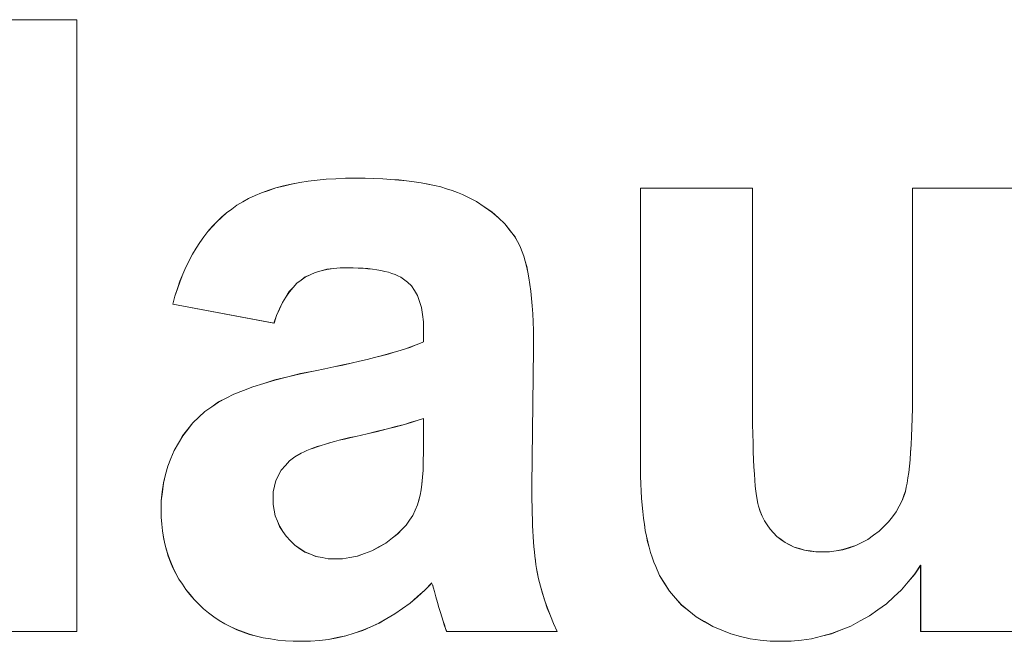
# Model space of a CAD drawing. Extents: x 229 to 926, y 37 to 878.
# Tile 98 of 194: x 322.99 to 327.02, y 819.52 to 822.06. Entities that reach past the tile are written whole.
import ezdxf

# ---------------------------------------------------------------- set-up
doc = ezdxf.new("R2010")
doc.units = 0
doc.layers.get('0').update_dxf_attribs({"lineweight": 13})
doc.layers.add('Beschriftung', color=7, linetype='Continuous', lineweight=25)
doc.layers.add('Beschriftung-A03ENJ5NI0', color=7, linetype='Continuous', lineweight=25)

# ---------------------------------------------------------------- blocks, each defined once
blk = doc.blocks.new('Referenz-A03ENJ5LI0', base_point=(255.7277, 65.704))
at = {"layer": 'Beschriftung', "color": 0, "lineweight": -2}
for p, q in [((322.7712, 822.0615), (323.2285, 822.0615)), ((323.2285, 822.0615), (323.2285, 819.5615)), ((324.1052, 821.39), (324.1397, 821.3959)), ((324.1397, 821.3959), (324.1739, 821.4018)), ((324.1739, 821.4018), (324.2109, 821.4058)), ((324.2109, 821.4058), (324.2477, 821.4097)), ((324.2477, 821.4097), (324.2873, 821.4116)), ((324.2873, 821.4116), (324.3267, 821.4136)), ((324.3267, 821.4136), (324.3688, 821.4136)), ((324.3688, 821.4136), (324.4071, 821.4136)), ((324.4071, 821.4136), (324.4429, 821.4124)), ((324.4429, 821.4124), (324.4787, 821.4113)), ((324.4787, 821.4113), (324.512, 821.4089)), ((324.512, 821.4089), (324.5452, 821.4065)), ((324.5452, 821.4065), (324.5762, 821.4029)), ((324.5762, 821.4029), (324.6071, 821.3994)), ((324.6071, 821.3994), (324.6356, 821.3947)), ((324.6356, 821.3947), (324.664, 821.3899)), ((323.9571, 821.3427), (323.9836, 821.3545)), ((323.9836, 821.3545), (324.0127, 821.3643)), ((324.0127, 821.3643), (324.0418, 821.3742)), ((324.0418, 821.3742), (324.0736, 821.3821)), ((324.0736, 821.3821), (324.1052, 821.39)), ((324.664, 821.3899), (324.69, 821.384)), ((324.69, 821.384), (324.7161, 821.3781)), ((324.7161, 821.3781), (324.7397, 821.3709)), ((324.7397, 821.3709), (324.7633, 821.3639)), ((324.7633, 821.3639), (324.7844, 821.3555)), ((324.7844, 821.3555), (324.8056, 821.3473)), ((325.5333, 820.2275), (325.5333, 821.3736)), ((325.5333, 821.3736), (325.9906, 821.3736)), ((325.9906, 821.3736), (325.9906, 820.5418)), ((326.6457, 820.6101), (326.6457, 821.3736)), ((326.6457, 821.3736), (327.103, 821.3736)), ((323.8827, 821.3034), (323.9066, 821.3171)), ((323.9066, 821.3171), (323.9306, 821.3309)), ((323.9306, 821.3309), (323.9571, 821.3427)), ((324.8056, 821.3473), (324.8242, 821.3377)), ((324.8242, 821.3377), (324.8617, 821.3187)), ((324.8617, 821.3187), (324.8935, 821.2972)), ((323.84, 821.2718), (323.8613, 821.2876)), ((323.8613, 821.2876), (323.8827, 821.3034)), ((324.8935, 821.2972), (324.9254, 821.2757)), ((324.9254, 821.2757), (324.9518, 821.2516)), ((323.7822, 821.216), (323.8004, 821.236)), ((323.8004, 821.236), (323.8202, 821.2539)), ((323.8202, 821.2539), (323.84, 821.2718)), ((324.9518, 821.2516), (324.9781, 821.2275)), ((323.7474, 821.1739), (323.7641, 821.1959)), ((323.7641, 821.1959), (323.7822, 821.216)), ((324.9781, 821.2275), (324.9989, 821.2008)), ((324.9989, 821.2008), (325.0197, 821.1742)), ((323.7157, 821.1274), (323.7307, 821.1516)), ((323.7307, 821.1516), (323.7474, 821.1739)), ((325.0197, 821.1742), (325.0349, 821.145)), ((323.7007, 821.1032), (323.7157, 821.1274)), ((325.0349, 821.145), (325.0426, 821.1304)), ((325.0426, 821.1304), (325.0492, 821.1128)), ((325.0492, 821.1128), (325.0559, 821.0951)), ((323.6737, 821.0503), (323.6872, 821.0768)), ((323.6872, 821.0768), (323.7007, 821.1032)), ((325.0559, 821.0951), (325.0617, 821.0744)), ((325.0617, 821.0744), (325.0673, 821.0537)), ((323.6618, 821.0218), (323.6737, 821.0503)), ((324.2267, 821.0352), (324.2029, 821.0289)), ((324.2504, 821.0415), (324.2267, 821.0352)), ((324.2775, 821.0446), (324.2504, 821.0415)), ((324.3048, 821.0478), (324.2775, 821.0446)), ((324.3352, 821.0478), (324.3048, 821.0478)), ((324.3577, 821.0478), (324.3352, 821.0478)), ((324.3786, 821.0468), (324.3577, 821.0478)), ((324.3994, 821.046), (324.3786, 821.0468)), ((324.4182, 821.0441), (324.3994, 821.046)), ((324.4373, 821.0422), (324.4182, 821.0441)), ((324.4544, 821.0395), (324.4373, 821.0422)), ((324.4716, 821.0367), (324.4544, 821.0395)), ((324.4869, 821.0331), (324.4716, 821.0367)), ((324.5023, 821.0294), (324.4869, 821.0331)), ((325.0673, 821.0537), (325.0722, 821.0299)), ((323.6396, 820.9625), (323.6499, 820.9933)), ((323.6499, 820.9933), (323.6618, 821.0218)), ((324.1449, 820.9975), (324.1278, 820.9848)), ((324.162, 821.0101), (324.1449, 820.9975)), ((324.1825, 821.0195), (324.162, 821.0101)), ((324.2029, 821.0289), (324.1825, 821.0195)), ((324.5158, 821.0248), (324.5023, 821.0294)), ((324.5294, 821.0202), (324.5158, 821.0248)), ((324.5411, 821.0147), (324.5294, 821.0202)), ((324.5528, 821.0092), (324.5411, 821.0147)), ((324.5808, 820.989), (324.5528, 821.0092)), ((325.0722, 821.0299), (325.0769, 821.0062)), ((325.0769, 821.0062), (325.0806, 820.9793)), ((323.6293, 820.9319), (323.6396, 820.9625)), ((324.0969, 820.9502), (324.0831, 820.9282)), ((324.1124, 820.9676), (324.0969, 820.9502)), ((324.1278, 820.9848), (324.1124, 820.9676)), ((324.5971, 820.9744), (324.5808, 820.989)), ((324.6093, 820.9547), (324.5971, 820.9744)), ((324.6215, 820.9351), (324.6093, 820.9547)), ((325.0806, 820.9793), (325.0845, 820.9525)), ((325.0845, 820.9525), (325.0873, 820.9227)), ((323.6206, 820.8991), (323.6293, 820.9319)), ((324.0831, 820.9282), (324.0693, 820.9062)), ((324.6297, 820.9105), (324.6215, 820.9351)), ((324.6377, 820.886), (324.6297, 820.9105)), ((325.0873, 820.9227), (325.0902, 820.8928)), ((324.0343, 820.821), (323.6206, 820.8991)), ((324.057, 820.8794), (324.0449, 820.8525)), ((324.0693, 820.9062), (324.057, 820.8794)), ((324.6418, 820.8564), (324.6377, 820.886)), ((325.0902, 820.8928), (325.0921, 820.8599)), ((324.0449, 820.8525), (324.0343, 820.821)), ((324.6459, 820.8269), (324.6418, 820.8564)), ((325.0921, 820.8599), (325.0941, 820.8271)), ((324.6459, 820.7924), (324.6459, 820.8269)), ((324.6459, 820.7448), (324.6459, 820.7924)), ((325.0941, 820.8271), (325.095, 820.791)), ((325.095, 820.791), (325.096, 820.7551)), ((325.096, 820.7551), (325.096, 820.7161)), ((324.5257, 820.7027), (324.5503, 820.7099)), ((324.5503, 820.7099), (324.5718, 820.717)), ((324.5718, 820.717), (324.5934, 820.7241)), ((324.5934, 820.7241), (324.612, 820.731)), ((324.612, 820.731), (324.6305, 820.7379)), ((324.6305, 820.7379), (324.6459, 820.7448)), ((325.096, 820.7161), (325.0886, 820.1567)), ((324.3839, 820.6657), (324.4147, 820.6732)), ((324.4147, 820.6732), (324.4455, 820.6807)), ((324.4455, 820.6807), (324.4732, 820.688)), ((324.4732, 820.688), (324.5009, 820.6954)), ((324.5009, 820.6954), (324.5257, 820.7027)), ((324.2022, 820.6271), (324.2423, 820.635)), ((324.2423, 820.635), (324.2793, 820.6427)), ((324.2793, 820.6427), (324.3162, 820.6505)), ((324.3162, 820.6505), (324.3501, 820.6581)), ((324.3501, 820.6581), (324.3839, 820.6657)), ((323.9928, 820.5752), (324.0382, 820.5892)), ((324.0382, 820.5892), (324.0906, 820.6021)), ((324.0906, 820.6021), (324.1429, 820.6151)), ((324.1429, 820.6151), (324.2022, 820.6271)), ((326.6457, 820.5615), (326.6457, 820.6101)), ((323.909, 820.5463), (323.9474, 820.5613)), ((323.9474, 820.5613), (323.9928, 820.5752)), ((326.6452, 820.5174), (326.6457, 820.5615)), ((323.8076, 820.4993), (323.8391, 820.5153)), ((323.8391, 820.5153), (323.8705, 820.5313)), ((323.8705, 820.5313), (323.909, 820.5463)), ((325.9906, 820.5418), (325.9906, 820.4941)), ((326.6447, 820.4734), (326.6452, 820.5174)), ((323.7516, 820.4603), (323.7796, 820.4798)), ((323.7796, 820.4798), (323.8076, 820.4993)), ((325.9906, 820.4941), (325.991, 820.451)), ((326.6436, 820.4337), (326.6447, 820.4734)), ((323.7027, 820.4142), (323.7272, 820.4372)), ((323.7272, 820.4372), (323.7516, 820.4603)), ((324.6459, 820.4323), (324.624, 820.4246)), ((324.6459, 820.3366), (324.6459, 820.4323)), ((325.991, 820.451), (325.9914, 820.4079)), ((326.6425, 820.3942), (326.6436, 820.4337)), ((323.6607, 820.3611), (323.6817, 820.3877)), ((323.6817, 820.3877), (323.7027, 820.4142)), ((324.4979, 820.3894), (324.4569, 820.3795)), ((324.5327, 820.3986), (324.4979, 820.3894)), ((324.5674, 820.4077), (324.5327, 820.3986)), ((324.5956, 820.4162), (324.5674, 820.4077)), ((324.624, 820.4246), (324.5956, 820.4162)), ((325.9914, 820.4079), (325.9922, 820.3694)), ((326.641, 820.3592), (326.6425, 820.3942)), ((323.6432, 820.3311), (323.6607, 820.3611)), ((324.3229, 820.3482), (324.3012, 820.343)), ((324.3446, 820.3535), (324.3229, 820.3482)), ((324.3684, 820.3589), (324.3446, 820.3535)), ((324.4158, 820.3695), (324.3684, 820.3589)), ((324.4569, 820.3795), (324.4158, 820.3695)), ((325.9922, 820.3694), (325.993, 820.331)), ((326.6393, 820.3241), (326.641, 820.3592)), ((323.6258, 820.3009), (323.6432, 820.3311)), ((324.1823, 820.3062), (324.1688, 820.301)), ((324.1958, 820.3114), (324.1823, 820.3062)), ((324.2112, 820.3167), (324.1958, 820.3114)), ((324.2268, 820.3218), (324.2112, 820.3167)), ((324.2443, 820.3272), (324.2268, 820.3218)), ((324.2619, 820.3324), (324.2443, 820.3272)), ((324.2816, 820.3376), (324.2619, 820.3324)), ((324.3012, 820.343), (324.2816, 820.3376)), ((324.6459, 820.2936), (324.6459, 820.3366)), ((325.993, 820.331), (325.9942, 820.297)), ((326.6372, 820.2937), (326.6393, 820.3241)), ((323.5996, 820.2367), (323.6127, 820.2688)), ((323.6127, 820.2688), (323.6258, 820.3009)), ((324.1199, 820.2752), (324.0976, 820.2586)), ((324.146, 820.2907), (324.1199, 820.2752)), ((324.1574, 820.2958), (324.146, 820.2907)), ((324.1688, 820.301), (324.1574, 820.2958)), ((324.6447, 820.2574), (324.6459, 820.2936)), ((325.9942, 820.297), (325.9953, 820.2632)), ((326.6351, 820.2631), (326.6372, 820.2937)), ((323.5908, 820.2025), (323.5996, 820.2367)), ((324.081, 820.2396), (324.0642, 820.2208)), ((324.0976, 820.2586), (324.081, 820.2396)), ((324.6437, 820.2213), (324.6447, 820.2574)), ((325.5333, 820.1955), (325.5333, 820.2275)), ((325.9953, 820.2632), (325.9969, 820.234)), ((325.9969, 820.234), (325.9985, 820.2047)), ((326.6297, 820.2111), (326.6324, 820.2371)), ((326.6324, 820.2371), (326.6351, 820.2631)), ((323.5821, 820.1682), (323.5908, 820.2025)), ((324.0531, 820.1997), (324.0418, 820.1786)), ((324.0642, 820.2208), (324.0531, 820.1997)), ((324.6392, 820.1629), (324.6414, 820.192)), ((324.6414, 820.192), (324.6437, 820.2213)), ((325.5343, 820.1653), (325.5333, 820.1955)), ((325.9985, 820.2047), (326.0004, 820.1801)), ((326.6234, 820.1681), (326.6265, 820.1896)), ((326.6265, 820.1896), (326.6297, 820.2111)), ((323.5777, 820.1319), (323.5821, 820.1682)), ((324.0363, 820.1552), (324.0307, 820.1319)), ((324.0418, 820.1786), (324.0363, 820.1552)), ((324.6359, 820.1405), (324.6392, 820.1629)), ((325.0886, 820.1567), (325.0886, 820.1269)), ((325.5352, 820.135), (325.5343, 820.1653)), ((326.0004, 820.1801), (326.0024, 820.1555)), ((326.0024, 820.1555), (326.0047, 820.1355)), ((326.616, 820.1342), (326.6197, 820.1511)), ((326.6197, 820.1511), (326.6234, 820.1681)), ((323.5733, 820.0956), (323.5777, 820.1319)), ((324.0307, 820.1319), (324.0307, 820.1063)), ((324.0307, 820.1063), (324.0307, 820.081)), ((324.6281, 820.1029), (324.6325, 820.1182)), ((324.6325, 820.1182), (324.6359, 820.1405)), ((325.0886, 820.1269), (325.089, 820.099)), ((325.5372, 820.1065), (325.5352, 820.135)), ((325.5391, 820.078), (325.5372, 820.1065)), ((326.0047, 820.1355), (326.0071, 820.1155)), ((326.0071, 820.1155), (326.0098, 820.1001)), ((326.6032, 820.0968), (326.6117, 820.1217)), ((326.6117, 820.1217), (326.616, 820.1342)), ((323.5733, 820.0572), (323.5733, 820.0956)), ((324.0307, 820.081), (324.0352, 820.0576)), ((324.6115, 820.0577), (324.6215, 820.0794)), ((324.6215, 820.0794), (324.6281, 820.1029)), ((325.089, 820.099), (325.0894, 820.0711)), ((325.0894, 820.0711), (325.0901, 820.0451)), ((325.542, 820.0513), (325.5391, 820.078)), ((326.0098, 820.1001), (326.0127, 820.0848)), ((326.0127, 820.0848), (326.0158, 820.0739)), ((326.0158, 820.0739), (326.0221, 820.0525)), ((326.5788, 820.0509), (326.591, 820.0739)), ((326.591, 820.0739), (326.6032, 820.0968)), ((323.5733, 820.0282), (323.5733, 820.0572)), ((323.5758, 820.0005), (323.5733, 820.0282)), ((324.0352, 820.0576), (324.0396, 820.0341)), ((324.0396, 820.0341), (324.0485, 820.0124)), ((324.5878, 820.0162), (324.6014, 820.036)), ((324.6014, 820.036), (324.6115, 820.0577)), ((325.0901, 820.0451), (325.0907, 820.0193)), ((325.5448, 820.0244), (325.542, 820.0513)), ((325.5487, 819.9994), (325.5448, 820.0244)), ((326.0221, 820.0525), (326.0309, 820.0332)), ((326.0309, 820.0332), (326.0398, 820.0139)), ((326.5472, 820.0092), (326.563, 820.0301)), ((326.563, 820.0301), (326.5788, 820.0509)), ((323.5781, 819.9727), (323.5758, 820.0005)), ((324.0485, 820.0124), (324.0575, 819.9906)), ((324.0575, 819.9906), (324.0709, 819.9705)), ((324.5571, 819.9784), (324.5742, 819.9964)), ((324.5742, 819.9964), (324.5878, 820.0162)), ((325.0907, 820.0193), (325.0918, 819.9953)), ((325.0918, 819.9953), (325.0927, 819.9713)), ((325.5526, 819.9744), (325.5487, 819.9994)), ((326.0398, 820.0139), (326.0513, 819.9969)), ((326.0513, 819.9969), (326.0626, 819.9798)), ((326.5083, 819.9715), (326.5278, 819.9904)), ((326.5278, 819.9904), (326.5472, 820.0092)), ((323.5829, 819.9462), (323.5781, 819.9727)), ((323.5877, 819.9196), (323.5829, 819.9462)), ((324.0709, 819.9705), (324.0842, 819.9505)), ((324.0842, 819.9505), (324.1021, 819.9322)), ((324.4913, 819.9228), (324.5192, 819.9441)), ((324.5192, 819.9441), (324.5399, 819.9604)), ((324.5399, 819.9604), (324.5571, 819.9784)), ((325.0927, 819.9713), (325.0941, 819.9492)), ((325.0941, 819.9492), (325.0955, 819.9272)), ((325.5575, 819.951), (325.5526, 819.9744)), ((325.5622, 819.9278), (325.5575, 819.951)), ((326.0626, 819.9798), (326.0767, 819.9649)), ((326.0767, 819.9649), (326.0908, 819.9502)), ((326.0908, 819.9502), (326.1074, 819.9376)), ((326.4621, 819.9378), (326.4853, 819.9547)), ((326.4853, 819.9547), (326.5083, 819.9715)), ((323.5949, 819.8944), (323.5877, 819.9196)), ((324.1021, 819.9322), (324.1199, 819.9138)), ((324.1199, 819.9138), (324.1403, 819.9)), ((324.4339, 819.8907), (324.4626, 819.9068)), ((324.4626, 819.9068), (324.4913, 819.9228)), ((325.0955, 819.9272), (325.0972, 819.9073)), ((325.0972, 819.9073), (325.0989, 819.8872)), ((325.568, 819.9062), (325.5622, 819.9278)), ((325.5738, 819.8846), (325.568, 819.9062)), ((326.1074, 819.9376), (326.124, 819.9251)), ((326.124, 819.9251), (326.1428, 819.9156)), ((326.1428, 819.9156), (326.1616, 819.9062)), ((326.1616, 819.9062), (326.1828, 819.8999)), ((326.3606, 819.8958), (326.3867, 819.9041)), ((326.3867, 819.9041), (326.4129, 819.9126)), ((326.4129, 819.9126), (326.4375, 819.9252)), ((326.4375, 819.9252), (326.4621, 819.9378)), ((323.6021, 819.8692), (323.5949, 819.8944)), ((323.6117, 819.8452), (323.6021, 819.8692)), ((324.1403, 819.9), (324.1605, 819.8863)), ((324.1605, 819.8863), (324.1832, 819.8771)), ((324.1832, 819.8771), (324.206, 819.8679)), ((324.206, 819.8679), (324.2311, 819.8634)), ((324.2311, 819.8634), (324.2564, 819.8587)), ((324.3147, 819.8587), (324.3449, 819.864)), ((324.3449, 819.864), (324.375, 819.8694)), ((324.375, 819.8694), (324.4044, 819.88)), ((324.4044, 819.88), (324.4339, 819.8907)), ((325.0989, 819.8872), (325.1009, 819.869)), ((325.1009, 819.869), (325.103, 819.8509)), ((325.5805, 819.8647), (325.5738, 819.8846)), ((325.5873, 819.8449), (325.5805, 819.8647)), ((326.1828, 819.8999), (326.2039, 819.8936)), ((326.2039, 819.8936), (326.2271, 819.8905)), ((326.2271, 819.8905), (326.2505, 819.8874)), ((326.2505, 819.8874), (326.276, 819.8874)), ((326.276, 819.8874), (326.3052, 819.8874)), ((326.3052, 819.8874), (326.3329, 819.8915)), ((326.3329, 819.8915), (326.3606, 819.8958)), ((323.6213, 819.8213), (323.6117, 819.8452)), ((324.2564, 819.8587), (324.2839, 819.8587)), ((324.2839, 819.8587), (324.3147, 819.8587)), ((325.103, 819.8509), (325.1054, 819.8349)), ((325.1054, 819.8349), (325.1077, 819.8187)), ((325.595, 819.8267), (325.5873, 819.8449)), ((325.6104, 819.7905), (325.595, 819.8267)), ((326.6784, 819.8326), (326.6549, 819.7964)), ((326.6784, 819.5615), (326.6784, 819.8326)), ((323.6333, 819.7985), (323.6213, 819.8213)), ((323.6453, 819.7758), (323.6333, 819.7985)), ((325.1077, 819.8187), (325.1105, 819.8045)), ((325.1105, 819.8045), (325.1159, 819.7761)), ((325.6306, 819.7583), (325.6104, 819.7905)), ((326.6549, 819.7964), (326.6276, 819.7641)), ((323.6597, 819.7543), (323.6453, 819.7758)), ((323.674, 819.7328), (323.6597, 819.7543)), ((324.6802, 819.7596), (324.651, 819.7299)), ((324.6867, 819.7387), (324.6827, 819.7528)), ((325.1159, 819.7761), (325.1237, 819.7469)), ((325.1237, 819.7469), (325.1317, 819.7174)), ((325.6509, 819.7261), (325.6306, 819.7583)), ((326.6276, 819.7641), (326.6004, 819.7317)), ((323.6908, 819.7125), (323.674, 819.7328)), ((323.7075, 819.6923), (323.6908, 819.7125)), ((324.6207, 819.7038), (324.5906, 819.6778)), ((324.651, 819.7299), (324.6207, 819.7038)), ((324.6908, 819.7246), (324.6867, 819.7387)), ((324.6964, 819.7033), (324.6908, 819.7246)), ((324.7029, 819.6798), (324.6964, 819.7033)), ((325.1317, 819.7174), (325.1419, 819.687)), ((325.6759, 819.698), (325.6509, 819.7261)), ((326.5694, 819.7031), (326.5384, 819.6746)), ((326.6004, 819.7317), (326.5694, 819.7031)), ((323.7267, 819.6733), (323.7075, 819.6923)), ((323.7459, 819.6544), (323.7267, 819.6733)), ((324.5906, 819.6778), (324.5593, 819.6554)), ((324.7089, 819.6591), (324.7029, 819.6798)), ((325.1419, 819.687), (325.152, 819.6566)), ((325.7008, 819.6698), (325.6759, 819.698)), ((325.7306, 819.6457), (325.7008, 819.6698)), ((326.5384, 819.6746), (326.5037, 819.65)), ((323.7669, 819.6378), (323.7459, 819.6544)), ((323.7877, 819.6211), (323.7669, 819.6378)), ((324.528, 819.6331), (324.4958, 819.6145)), ((324.5593, 819.6554), (324.528, 819.6331)), ((324.7149, 819.6386), (324.7089, 819.6591)), ((324.7204, 819.6209), (324.7149, 819.6386)), ((325.152, 819.6566), (325.1646, 819.6252)), ((325.1646, 819.6252), (325.1772, 819.5939)), ((325.7603, 819.6217), (325.7306, 819.6457)), ((325.7948, 819.6016), (325.7603, 819.6217)), ((326.4691, 819.6253), (326.4307, 819.6046)), ((326.5037, 819.65), (326.4691, 819.6253)), ((323.8105, 819.6068), (323.7877, 819.6211)), ((323.8332, 819.5926), (323.8105, 819.6068)), ((323.8576, 819.5808), (323.8332, 819.5926)), ((324.4636, 819.5959), (324.4303, 819.581)), ((324.4958, 819.6145), (324.4636, 819.5959)), ((324.7259, 819.6031), (324.7204, 819.6209)), ((324.7308, 819.5883), (324.7259, 819.6031)), ((324.7358, 819.5734), (324.7308, 819.5883)), ((325.1772, 819.5939), (325.1922, 819.5615)), ((325.8293, 819.5816), (325.7948, 819.6016)), ((325.8661, 819.5665), (325.8293, 819.5816)), ((326.3924, 819.5838), (326.3529, 819.5682)), ((326.4307, 819.6046), (326.3924, 819.5838)), ((323.2285, 819.5615), (322.7712, 819.5615)), ((323.882, 819.5689), (323.8576, 819.5808)), ((323.9083, 819.5594), (323.882, 819.5689)), ((323.9345, 819.5499), (323.9083, 819.5594)), ((323.9625, 819.5428), (323.9345, 819.5499)), ((323.9905, 819.5357), (323.9625, 819.5428)), ((324.3282, 819.5438), (324.2927, 819.5363)), ((324.3626, 819.555), (324.3282, 819.5438)), ((324.3971, 819.5662), (324.3626, 819.555)), ((324.4303, 819.581), (324.3971, 819.5662)), ((324.7403, 819.5615), (324.7358, 819.5734)), ((325.1922, 819.5615), (324.7403, 819.5615)), ((325.9028, 819.5515), (325.8661, 819.5665)), ((325.9417, 819.5415), (325.9028, 819.5515)), ((325.9807, 819.5315), (325.9417, 819.5415)), ((326.273, 819.5423), (326.2324, 819.5319)), ((326.3134, 819.5526), (326.273, 819.5423)), ((326.3529, 819.5682), (326.3134, 819.5526)), ((327.103, 819.5615), (326.6784, 819.5615)), ((324.0202, 819.531), (323.9905, 819.5357)), ((324.0499, 819.5262), (324.0202, 819.531)), ((324.0814, 819.5238), (324.0499, 819.5262)), ((324.113, 819.5215), (324.0814, 819.5238)), ((324.1463, 819.5215), (324.113, 819.5215)), ((324.184, 819.5215), (324.1463, 819.5215)), ((324.2207, 819.5252), (324.184, 819.5215)), ((324.2572, 819.529), (324.2207, 819.5252)), ((324.2927, 819.5363), (324.2572, 819.529)), ((326.0219, 819.5265), (325.9807, 819.5315)), ((326.0633, 819.5215), (326.0219, 819.5265)), ((326.1067, 819.5215), (326.0633, 819.5215)), ((326.1493, 819.5215), (326.1067, 819.5215)), ((326.1909, 819.5266), (326.1493, 819.5215)), ((326.2324, 819.5319), (326.1909, 819.5266))]:
    blk.add_line(p, q, dxfattribs=at)
blk = doc.blocks.new('Referenz-A03ENJ62I0', base_point=(255.7277, 65.7055))
at = {"layer": 'Beschriftung-A03ENJ5NI0', "color": 0, "lineweight": -2}
for p, q in [((322.7713, 822.0613), (323.2287, 822.0613)), ((323.2287, 822.0613), (323.2287, 819.5613)), ((324.1054, 821.3898), (324.1398, 821.3957)), ((324.1398, 821.3957), (324.174, 821.4016)), ((324.174, 821.4016), (324.211, 821.4056)), ((324.211, 821.4056), (324.2478, 821.4095)), ((324.2478, 821.4095), (324.2874, 821.4114)), ((324.2874, 821.4114), (324.3268, 821.4134)), ((324.3268, 821.4134), (324.3689, 821.4134)), ((324.3689, 821.4134), (324.4072, 821.4134)), ((324.4072, 821.4134), (324.443, 821.4122)), ((324.443, 821.4122), (324.4788, 821.4111)), ((324.4788, 821.4111), (324.5121, 821.4087)), ((324.5121, 821.4087), (324.5454, 821.4063)), ((324.5454, 821.4063), (324.5763, 821.4027)), ((324.5763, 821.4027), (324.6072, 821.3992)), ((324.6072, 821.3992), (324.6357, 821.3945)), ((324.6357, 821.3945), (324.6642, 821.3896)), ((323.9572, 821.3425), (323.9837, 821.3543)), ((323.9837, 821.3543), (324.0129, 821.3641)), ((324.0129, 821.3641), (324.042, 821.374)), ((324.042, 821.374), (324.0737, 821.3819)), ((324.0737, 821.3819), (324.1054, 821.3898)), ((324.6642, 821.3896), (324.6902, 821.3838)), ((324.6902, 821.3838), (324.7162, 821.3779)), ((324.7162, 821.3779), (324.7398, 821.3707)), ((324.7398, 821.3707), (324.7635, 821.3636)), ((324.7635, 821.3636), (324.7846, 821.3553)), ((324.7846, 821.3553), (324.8058, 821.347)), ((325.5334, 820.2273), (325.5334, 821.3734)), ((325.5334, 821.3734), (325.9908, 821.3734)), ((325.9908, 821.3734), (325.9908, 820.5416)), ((326.6458, 820.6099), (326.6458, 821.3734)), ((326.6458, 821.3734), (327.1032, 821.3734)), ((323.8828, 821.3032), (323.9067, 821.3169)), ((323.9067, 821.3169), (323.9307, 821.3307)), ((323.9307, 821.3307), (323.9572, 821.3425)), ((324.8058, 821.347), (324.8244, 821.3375)), ((324.8244, 821.3375), (324.8618, 821.3185)), ((324.8618, 821.3185), (324.8936, 821.297)), ((323.8401, 821.2716), (323.8614, 821.2874)), ((323.8614, 821.2874), (323.8828, 821.3032)), ((324.8936, 821.297), (324.9256, 821.2755)), ((324.9256, 821.2755), (324.9519, 821.2513)), ((323.7824, 821.2158), (323.8006, 821.2358)), ((323.8006, 821.2358), (323.8203, 821.2537)), ((323.8203, 821.2537), (323.8401, 821.2716)), ((324.9519, 821.2513), (324.9782, 821.2273)), ((323.7475, 821.1736), (323.7642, 821.1957)), ((323.7642, 821.1957), (323.7824, 821.2158)), ((324.9782, 821.2273), (324.999, 821.2006)), ((324.999, 821.2006), (325.0198, 821.174)), ((323.7309, 821.1514), (323.7475, 821.1736)), ((325.0198, 821.174), (325.0351, 821.1448)), ((323.7008, 821.103), (323.7159, 821.1272)), ((323.7159, 821.1272), (323.7309, 821.1514)), ((325.0351, 821.1448), (325.0427, 821.1302)), ((325.0427, 821.1302), (325.0493, 821.1126)), ((325.0493, 821.1126), (325.056, 821.0949)), ((323.6739, 821.0501), (323.6874, 821.0766)), ((323.6874, 821.0766), (323.7008, 821.103)), ((325.056, 821.0949), (325.0618, 821.0742)), ((325.0618, 821.0742), (325.0675, 821.0535)), ((323.662, 821.0216), (323.6739, 821.0501)), ((324.2268, 821.035), (324.203, 821.0287)), ((324.2505, 821.0413), (324.2268, 821.035)), ((324.2777, 821.0444), (324.2505, 821.0413)), ((324.3049, 821.0475), (324.2777, 821.0444)), ((324.3354, 821.0475), (324.3049, 821.0475)), ((324.3579, 821.0475), (324.3354, 821.0475)), ((324.3787, 821.0466), (324.3579, 821.0475)), ((324.3995, 821.0458), (324.3787, 821.0466)), ((324.4184, 821.0439), (324.3995, 821.0458)), ((324.4374, 821.042), (324.4184, 821.0439)), ((324.4546, 821.0392), (324.4374, 821.042)), ((324.4717, 821.0365), (324.4546, 821.0392)), ((324.487, 821.0329), (324.4717, 821.0365)), ((324.5024, 821.0292), (324.487, 821.0329)), ((325.0675, 821.0535), (325.0723, 821.0297)), ((323.6397, 820.9623), (323.6501, 820.9931)), ((323.6501, 820.9931), (323.662, 821.0216)), ((324.145, 820.9973), (324.128, 820.9846)), ((324.1621, 821.0099), (324.145, 820.9973)), ((324.1826, 821.0193), (324.1621, 821.0099)), ((324.203, 821.0287), (324.1826, 821.0193)), ((324.5159, 821.0246), (324.5024, 821.0292)), ((324.5295, 821.02), (324.5159, 821.0246)), ((324.5412, 821.0145), (324.5295, 821.02)), ((324.553, 821.009), (324.5412, 821.0145)), ((324.5809, 820.9888), (324.553, 821.009)), ((325.0723, 821.0297), (325.077, 821.006)), ((325.077, 821.006), (325.0808, 820.9791)), ((323.6294, 820.9317), (323.6397, 820.9623)), ((324.1125, 820.9673), (324.0971, 820.95)), ((324.128, 820.9846), (324.1125, 820.9673)), ((324.5972, 820.9742), (324.5809, 820.9888)), ((324.6095, 820.9545), (324.5972, 820.9742)), ((324.6216, 820.9349), (324.6095, 820.9545)), ((325.0808, 820.9791), (325.0846, 820.9523)), ((325.0846, 820.9523), (325.0874, 820.9225)), ((323.6207, 820.8989), (323.6294, 820.9317)), ((324.0832, 820.928), (324.0694, 820.9059)), ((324.0971, 820.95), (324.0832, 820.928)), ((324.6298, 820.9103), (324.6216, 820.9349)), ((324.6379, 820.8858), (324.6298, 820.9103)), ((325.0874, 820.9225), (325.0904, 820.8926)), ((324.0345, 820.8208), (323.6207, 820.8989)), ((324.0572, 820.8792), (324.045, 820.8523)), ((324.0694, 820.9059), (324.0572, 820.8792)), ((324.6419, 820.8562), (324.6379, 820.8858)), ((325.0904, 820.8926), (325.0923, 820.8597)), ((324.045, 820.8523), (324.0345, 820.8208)), ((324.646, 820.8267), (324.6419, 820.8562)), ((325.0923, 820.8597), (325.0942, 820.8268)), ((324.646, 820.7922), (324.646, 820.8267)), ((324.646, 820.7446), (324.646, 820.7922)), ((325.0942, 820.8268), (325.0951, 820.7908)), ((325.0951, 820.7908), (325.0961, 820.7549)), ((325.0961, 820.7549), (325.0961, 820.7159)), ((324.5258, 820.7025), (324.5504, 820.7097)), ((324.5504, 820.7097), (324.5719, 820.7168)), ((324.5719, 820.7168), (324.5935, 820.7239)), ((324.5935, 820.7239), (324.6121, 820.7308)), ((324.6121, 820.7308), (324.6306, 820.7377)), ((324.6306, 820.7377), (324.646, 820.7446)), ((325.0961, 820.7159), (325.0888, 820.1565)), ((324.384, 820.6655), (324.4148, 820.673)), ((324.4148, 820.673), (324.4457, 820.6805)), ((324.4457, 820.6805), (324.4734, 820.6878)), ((324.4734, 820.6878), (324.5011, 820.6952)), ((324.5011, 820.6952), (324.5258, 820.7025)), ((324.2024, 820.6269), (324.2425, 820.6348)), ((324.2425, 820.6348), (324.2794, 820.6425)), ((324.2794, 820.6425), (324.3163, 820.6503)), ((324.3163, 820.6503), (324.3502, 820.6579)), ((324.3502, 820.6579), (324.384, 820.6655)), ((323.993, 820.575), (324.0384, 820.589)), ((324.0384, 820.589), (324.0907, 820.6019)), ((324.0907, 820.6019), (324.143, 820.6149)), ((324.143, 820.6149), (324.2024, 820.6269)), ((326.6458, 820.5613), (326.6458, 820.6099)), ((323.9091, 820.5461), (323.9475, 820.5611)), ((323.9475, 820.5611), (323.993, 820.575)), ((326.6453, 820.5172), (326.6458, 820.5613)), ((323.8077, 820.4991), (323.8392, 820.5151)), ((323.8392, 820.5151), (323.8706, 820.5311)), ((323.8706, 820.5311), (323.9091, 820.5461)), ((325.9908, 820.5416), (325.9908, 820.4939)), ((326.6448, 820.4731), (326.6453, 820.5172)), ((323.7517, 820.4601), (323.7797, 820.4796)), ((323.7797, 820.4796), (323.8077, 820.4991)), ((325.9908, 820.4939), (325.9912, 820.4507)), ((326.6437, 820.4335), (326.6448, 820.4731)), ((323.7028, 820.414), (323.7273, 820.437)), ((323.7273, 820.437), (323.7517, 820.4601)), ((324.646, 820.4321), (324.6241, 820.4244)), ((324.646, 820.3364), (324.646, 820.4321)), ((325.9912, 820.4507), (325.9915, 820.4077)), ((326.6427, 820.394), (326.6437, 820.4335)), ((323.6609, 820.3609), (323.6819, 820.3875)), ((323.6819, 820.3875), (323.7028, 820.414)), ((324.4981, 820.3892), (324.457, 820.3793)), ((324.5328, 820.3984), (324.4981, 820.3892)), ((324.5675, 820.4075), (324.5328, 820.3984)), ((324.5957, 820.416), (324.5675, 820.4075)), ((324.6241, 820.4244), (324.5957, 820.416)), ((325.9915, 820.4077), (325.9923, 820.3692)), ((326.6411, 820.359), (326.6427, 820.394)), ((323.6433, 820.3309), (323.6609, 820.3609)), ((324.323, 820.348), (324.3014, 820.3428)), ((324.3447, 820.3533), (324.323, 820.348)), ((324.3685, 820.3586), (324.3447, 820.3533)), ((324.4159, 820.3693), (324.3685, 820.3586)), ((324.457, 820.3793), (324.4159, 820.3693)), ((325.9923, 820.3692), (325.9931, 820.3308)), ((326.6394, 820.3239), (326.6411, 820.359)), ((323.6259, 820.3007), (323.6433, 820.3309)), ((324.1959, 820.3112), (324.1824, 820.306)), ((324.2113, 820.3165), (324.1959, 820.3112)), ((324.2269, 820.3216), (324.2113, 820.3165)), ((324.2445, 820.327), (324.2269, 820.3216)), ((324.2621, 820.3322), (324.2445, 820.327)), ((324.2817, 820.3374), (324.2621, 820.3322)), ((324.3014, 820.3428), (324.2817, 820.3374)), ((324.646, 820.2934), (324.646, 820.3364)), ((325.9931, 820.3308), (325.9943, 820.2968)), ((326.6374, 820.2935), (326.6394, 820.3239)), ((323.5997, 820.2365), (323.6128, 820.2686)), ((323.6128, 820.2686), (323.6259, 820.3007)), ((324.12, 820.275), (324.0978, 820.2584)), ((324.1461, 820.2905), (324.12, 820.275)), ((324.1576, 820.2956), (324.1461, 820.2905)), ((324.1689, 820.3008), (324.1576, 820.2956)), ((324.1824, 820.306), (324.1689, 820.3008)), ((324.6449, 820.2572), (324.646, 820.2934)), ((325.9943, 820.2968), (325.9955, 820.263)), ((326.6352, 820.2629), (326.6374, 820.2935)), ((323.591, 820.2023), (323.5997, 820.2365)), ((324.0811, 820.2394), (324.0643, 820.2206)), ((324.0978, 820.2584), (324.0811, 820.2394)), ((324.6438, 820.2211), (324.6449, 820.2572)), ((325.5334, 820.1953), (325.5334, 820.2273)), ((325.9955, 820.263), (325.997, 820.2338)), ((325.997, 820.2338), (325.9986, 820.2045)), ((326.6299, 820.2109), (326.6325, 820.2369)), ((326.6325, 820.2369), (326.6352, 820.2629)), ((323.5823, 820.168), (323.591, 820.2023)), ((324.0532, 820.1995), (324.042, 820.1783)), ((324.0643, 820.2206), (324.0532, 820.1995)), ((324.6393, 820.1627), (324.6416, 820.1918)), ((324.6416, 820.1918), (324.6438, 820.2211)), ((325.5344, 820.1651), (325.5334, 820.1953)), ((325.9986, 820.2045), (326.0006, 820.1799)), ((326.6236, 820.1679), (326.6267, 820.1894)), ((326.6267, 820.1894), (326.6299, 820.2109)), ((323.5779, 820.1317), (323.5823, 820.168)), ((324.0364, 820.155), (324.0308, 820.1317)), ((324.042, 820.1783), (324.0364, 820.155)), ((324.636, 820.1403), (324.6393, 820.1627)), ((325.0888, 820.1565), (325.0888, 820.1267)), ((325.5354, 820.1348), (325.5344, 820.1651)), ((326.0006, 820.1799), (326.0025, 820.1553)), ((326.0025, 820.1553), (326.0049, 820.1353)), ((326.6161, 820.134), (326.6198, 820.1509)), ((326.6198, 820.1509), (326.6236, 820.1679)), ((323.5735, 820.0954), (323.5779, 820.1317)), ((324.0308, 820.1317), (324.0308, 820.1061)), ((324.0308, 820.1061), (324.0308, 820.0808)), ((324.6282, 820.1027), (324.6326, 820.118)), ((324.6326, 820.118), (324.636, 820.1403)), ((325.0888, 820.1267), (325.0891, 820.0988)), ((325.5373, 820.1063), (325.5354, 820.1348)), ((325.5392, 820.0778), (325.5373, 820.1063)), ((326.0049, 820.1353), (326.0072, 820.1153)), ((326.0072, 820.1153), (326.01, 820.0999)), ((326.6033, 820.0966), (326.6118, 820.1215)), ((326.6118, 820.1215), (326.6161, 820.134)), ((323.5735, 820.057), (323.5735, 820.0954)), ((324.0308, 820.0808), (324.0353, 820.0574)), ((324.6116, 820.0575), (324.6217, 820.0792)), ((324.6217, 820.0792), (324.6282, 820.1027)), ((325.0891, 820.0988), (325.0895, 820.0709)), ((325.0895, 820.0709), (325.0902, 820.0449)), ((325.5421, 820.0511), (325.5392, 820.0778)), ((326.01, 820.0999), (326.0128, 820.0846)), ((326.0128, 820.0846), (326.0159, 820.0737)), ((326.0159, 820.0737), (326.0222, 820.0523)), ((326.5789, 820.0507), (326.5912, 820.0737)), ((326.5912, 820.0737), (326.6033, 820.0966)), ((323.5735, 820.028), (323.5735, 820.057)), ((323.5759, 820.0003), (323.5735, 820.028)), ((324.0353, 820.0574), (324.0398, 820.0339)), ((324.0398, 820.0339), (324.0486, 820.0122)), ((324.5879, 820.016), (324.6015, 820.0358)), ((324.6015, 820.0358), (324.6116, 820.0575)), ((325.0902, 820.0449), (325.0909, 820.019)), ((325.545, 820.0242), (325.5421, 820.0511)), ((325.5489, 819.9992), (325.545, 820.0242)), ((326.0222, 820.0523), (326.031, 820.033)), ((326.031, 820.033), (326.0399, 820.0137)), ((326.5473, 820.009), (326.5631, 820.0299)), ((326.5631, 820.0299), (326.5789, 820.0507)), ((323.5783, 819.9725), (323.5759, 820.0003)), ((324.0486, 820.0122), (324.0576, 819.9904)), ((324.0576, 819.9904), (324.071, 819.9703)), ((324.5572, 819.9782), (324.5744, 819.9962)), ((324.5744, 819.9962), (324.5879, 820.016)), ((325.0909, 820.019), (325.0919, 819.9951)), ((325.0919, 819.9951), (325.0929, 819.9711)), ((325.5527, 819.9742), (325.5489, 819.9992)), ((326.0399, 820.0137), (326.0514, 819.9966)), ((326.0514, 819.9966), (326.0628, 819.9796)), ((326.5085, 819.9713), (326.5279, 819.9902)), ((326.5279, 819.9902), (326.5473, 820.009)), ((323.583, 819.946), (323.5783, 819.9725)), ((323.5879, 819.9194), (323.583, 819.946)), ((324.071, 819.9703), (324.0843, 819.9503)), ((324.0843, 819.9503), (324.1022, 819.932)), ((324.4914, 819.9226), (324.5194, 819.9439)), ((324.5194, 819.9439), (324.5401, 819.9601)), ((324.5401, 819.9601), (324.5572, 819.9782)), ((325.0929, 819.9711), (325.0943, 819.949)), ((325.0943, 819.949), (325.0956, 819.927)), ((325.5576, 819.9508), (325.5527, 819.9742)), ((325.5623, 819.9276), (325.5576, 819.9508)), ((326.0628, 819.9796), (326.0768, 819.9647)), ((326.0768, 819.9647), (326.0909, 819.95)), ((326.0909, 819.95), (326.1075, 819.9374)), ((326.4622, 819.9376), (326.4854, 819.9545)), ((326.4854, 819.9545), (326.5085, 819.9713)), ((323.5951, 819.8942), (323.5879, 819.9194)), ((324.1022, 819.932), (324.12, 819.9136)), ((324.12, 819.9136), (324.1404, 819.8998)), ((324.4341, 819.8905), (324.4627, 819.9066)), ((324.4627, 819.9066), (324.4914, 819.9226)), ((325.0956, 819.927), (325.0973, 819.907)), ((325.0973, 819.907), (325.099, 819.887)), ((325.5681, 819.9059), (325.5623, 819.9276)), ((325.5739, 819.8844), (325.5681, 819.9059)), ((326.1075, 819.9374), (326.1241, 819.9249)), ((326.1241, 819.9249), (326.143, 819.9153)), ((326.143, 819.9153), (326.1618, 819.9059)), ((326.1618, 819.9059), (326.183, 819.8997)), ((326.3607, 819.8956), (326.3869, 819.9039)), ((326.3869, 819.9039), (326.413, 819.9124)), ((326.413, 819.9124), (326.4376, 819.925)), ((326.4376, 819.925), (326.4622, 819.9376)), ((323.6023, 819.869), (323.5951, 819.8942)), ((323.6119, 819.845), (323.6023, 819.869)), ((324.1404, 819.8998), (324.1606, 819.8861)), ((324.1606, 819.8861), (324.1834, 819.8769)), ((324.1834, 819.8769), (324.2062, 819.8677)), ((324.2062, 819.8677), (324.2312, 819.8632)), ((324.3149, 819.8585), (324.345, 819.8638)), ((324.345, 819.8638), (324.3752, 819.8692)), ((324.3752, 819.8692), (324.4045, 819.8798)), ((324.4045, 819.8798), (324.4341, 819.8905)), ((325.099, 819.887), (325.101, 819.8688)), ((325.101, 819.8688), (325.1031, 819.8507)), ((325.5807, 819.8645), (325.5739, 819.8844)), ((325.5874, 819.8447), (325.5807, 819.8645)), ((326.183, 819.8997), (326.204, 819.8934)), ((326.204, 819.8934), (326.2273, 819.8903)), ((326.2273, 819.8903), (326.2506, 819.8872)), ((326.2506, 819.8872), (326.2761, 819.8872)), ((326.2761, 819.8872), (326.3053, 819.8872)), ((326.3053, 819.8872), (326.333, 819.8913)), ((326.333, 819.8913), (326.3607, 819.8956)), ((323.6214, 819.821), (323.6119, 819.845)), ((324.2312, 819.8632), (324.2565, 819.8585)), ((324.2565, 819.8585), (324.284, 819.8585)), ((324.284, 819.8585), (324.3149, 819.8585)), ((325.1031, 819.8507), (325.1055, 819.8347)), ((325.1055, 819.8347), (325.1079, 819.8185)), ((325.5951, 819.8265), (325.5874, 819.8447)), ((325.6106, 819.7903), (325.5951, 819.8265)), ((326.6786, 819.8324), (326.655, 819.7962)), ((326.6786, 819.5613), (326.6786, 819.8324)), ((323.6334, 819.7983), (323.6214, 819.821)), ((323.6454, 819.7756), (323.6334, 819.7983)), ((325.1079, 819.8185), (325.1106, 819.8043)), ((325.1106, 819.8043), (325.1161, 819.7759)), ((325.6308, 819.7581), (325.6106, 819.7903)), ((326.655, 819.7962), (326.6277, 819.7639)), ((323.6598, 819.7541), (323.6454, 819.7756)), ((323.6741, 819.7326), (323.6598, 819.7541)), ((324.6803, 819.7594), (324.6511, 819.7297)), ((324.6868, 819.7385), (324.6828, 819.7526)), ((325.1161, 819.7759), (325.1239, 819.7466)), ((325.1239, 819.7466), (325.1318, 819.7172)), ((325.651, 819.7259), (325.6308, 819.7581)), ((326.6277, 819.7639), (326.6005, 819.7315)), ((323.6909, 819.7123), (323.6741, 819.7326)), ((323.7077, 819.6921), (323.6909, 819.7123)), ((324.6209, 819.7036), (324.5907, 819.6776)), ((324.6511, 819.7297), (324.6209, 819.7036)), ((324.6909, 819.7244), (324.6868, 819.7385)), ((324.6966, 819.7031), (324.6909, 819.7244)), ((324.703, 819.6796), (324.6966, 819.7031)), ((325.1318, 819.7172), (325.142, 819.6868)), ((325.676, 819.6978), (325.651, 819.7259)), ((326.5695, 819.7029), (326.5385, 819.6744)), ((326.6005, 819.7315), (326.5695, 819.7029)), ((323.7268, 819.6731), (323.7077, 819.6921)), ((323.7461, 819.6542), (323.7268, 819.6731)), ((324.5907, 819.6776), (324.5594, 819.6552)), ((324.709, 819.6589), (324.703, 819.6796)), ((325.142, 819.6868), (325.1521, 819.6564)), ((325.7009, 819.6696), (325.676, 819.6978)), ((325.7307, 819.6455), (325.7009, 819.6696)), ((326.5385, 819.6744), (326.5038, 819.6498)), ((323.767, 819.6376), (323.7461, 819.6542)), ((323.7879, 819.6209), (323.767, 819.6376)), ((324.5282, 819.6329), (324.4959, 819.6143)), ((324.5594, 819.6552), (324.5282, 819.6329)), ((324.7151, 819.6384), (324.709, 819.6589)), ((324.7205, 819.6207), (324.7151, 819.6384)), ((325.1521, 819.6564), (325.1647, 819.625)), ((325.1647, 819.625), (325.1773, 819.5937)), ((325.7604, 819.6215), (325.7307, 819.6455)), ((326.4692, 819.6251), (326.4308, 819.6044)), ((326.5038, 819.6498), (326.4692, 819.6251)), ((323.8106, 819.6066), (323.7879, 819.6209)), ((323.8333, 819.5924), (323.8106, 819.6066)), ((323.8578, 819.5806), (323.8333, 819.5924)), ((324.4637, 819.5957), (324.4304, 819.5808)), ((324.4959, 819.6143), (324.4637, 819.5957)), ((324.726, 819.6029), (324.7205, 819.6207)), ((324.7309, 819.5881), (324.726, 819.6029)), ((324.7359, 819.5732), (324.7309, 819.5881)), ((325.1773, 819.5937), (325.1923, 819.5613)), ((325.7949, 819.6014), (325.7604, 819.6215)), ((325.8294, 819.5814), (325.7949, 819.6014)), ((325.8662, 819.5663), (325.8294, 819.5814)), ((326.3925, 819.5836), (326.353, 819.568)), ((326.4308, 819.6044), (326.3925, 819.5836)), ((323.2287, 819.5613), (322.7713, 819.5613)), ((323.8822, 819.5687), (323.8578, 819.5806)), ((323.9084, 819.5592), (323.8822, 819.5687)), ((323.9346, 819.5497), (323.9084, 819.5592)), ((323.9627, 819.5426), (323.9346, 819.5497)), ((323.9906, 819.5355), (323.9627, 819.5426)), ((324.3283, 819.5436), (324.2929, 819.5361)), ((324.3627, 819.5548), (324.3283, 819.5436)), ((324.3972, 819.566), (324.3627, 819.5548)), ((324.4304, 819.5808), (324.3972, 819.566)), ((324.7404, 819.5613), (324.7359, 819.5732)), ((325.1923, 819.5613), (324.7404, 819.5613)), ((325.9029, 819.5513), (325.8662, 819.5663)), ((325.9419, 819.5413), (325.9029, 819.5513)), ((325.9809, 819.5313), (325.9419, 819.5413)), ((326.2731, 819.5421), (326.2326, 819.5317)), ((326.3136, 819.5524), (326.2731, 819.5421)), ((326.353, 819.568), (326.3136, 819.5524)), ((327.1032, 819.5613), (326.6786, 819.5613)), ((324.0203, 819.5308), (323.9906, 819.5355)), ((324.0501, 819.526), (324.0203, 819.5308)), ((324.0816, 819.5236), (324.0501, 819.526)), ((324.1131, 819.5213), (324.0816, 819.5236)), ((324.1465, 819.5213), (324.1131, 819.5213)), ((324.1841, 819.5213), (324.1465, 819.5213)), ((324.2208, 819.525), (324.1841, 819.5213)), ((324.2574, 819.5288), (324.2208, 819.525)), ((324.2929, 819.5361), (324.2574, 819.5288)), ((326.0221, 819.5263), (325.9809, 819.5313)), ((326.0634, 819.5213), (326.0221, 819.5263)), ((326.1068, 819.5213), (326.0634, 819.5213)), ((326.1494, 819.5213), (326.1068, 819.5213)), ((326.191, 819.5264), (326.1494, 819.5213)), ((326.2326, 819.5317), (326.191, 819.5264))]:
    blk.add_line(p, q, dxfattribs=at)

msp = doc.modelspace()

# ---------------------------------------------------------------- block references
at = {"color": 251, "lineweight": 13, "ltscale": 0.13, "true_color": 0x606060}
for name, p in [('Referenz-A03ENJ5LI0', (255.7277, 65.704)), ('Referenz-A03ENJ62I0', (255.7277, 65.7055))]:
    msp.add_blockref(name, p, dxfattribs=at)

doc.saveas('drawing.dxf')
